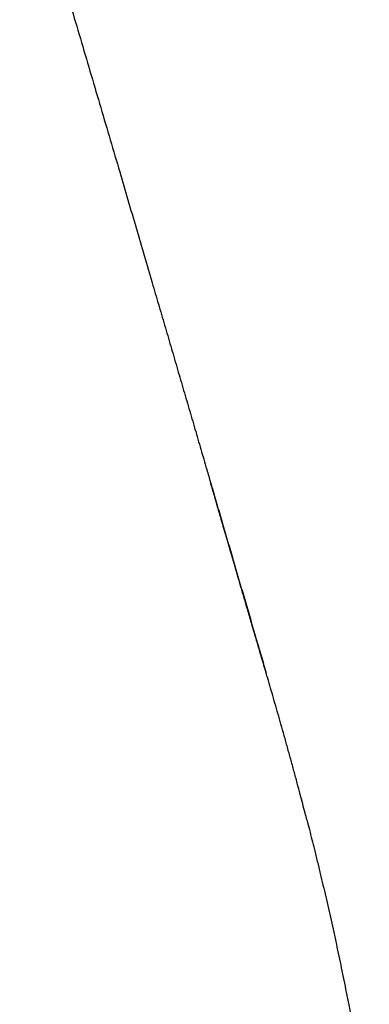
# Model space of a CAD drawing. Header units: millimetres. Extents: x 8 to 486, y 12 to 546.
# Tile 74 of 121: x 93 to 105, y 463 to 497. Entities that reach past the tile are written whole.
import ezdxf

# ---------------------------------------------------------------- set-up
doc = ezdxf.new("R2010")
doc.units = ezdxf.units.MM

msp = doc.modelspace()

# ---------------------------------------------------------------- linework, layer by layer
at = {"color": 7, "linetype": 'Continuous', "lineweight": 30}
msp.add_line((99.911, 481.131), (99.911, 481.133), dxfattribs=at)
for points, knots in [([(93.358, 503.38), (93.387, 503.285), (93.533, 502.8), (93.795, 501.922), (94.141, 500.764), (94.481, 499.622), (94.816, 498.498), (95.149, 497.375), (95.481, 496.253), (95.811, 495.135), (96.139, 494.021), (96.466, 492.913), (96.776, 491.856), (97.072, 490.849), (97.352, 489.894), (97.63, 488.947), (97.885, 488.074), (98.119, 487.275), (98.331, 486.549), (98.541, 485.83), (98.75, 485.113), (98.958, 484.399), (99.166, 483.687), (99.371, 482.983), (99.574, 482.287), (99.754, 481.671), (99.866, 481.287), (99.911, 481.133)], [0, 0, 0, 0, 0.012788, 0.065601, 0.118531, 0.169113, 0.219702, 0.270245, 0.320689, 0.370979, 0.42106, 0.470878, 0.520379, 0.563635, 0.606572, 0.649154, 0.691351, 0.724216, 0.756812, 0.789124, 0.821142, 0.853428, 0.885387, 0.917009, 0.948285, 0.979209, 1, 1, 1, 1]), ([(101.821, 474.584), (101.794, 474.675), (101.741, 474.857), (101.662, 475.128), (101.584, 475.395), (101.507, 475.657), (101.432, 475.913), (101.358, 476.164), (101.287, 476.408), (101.217, 476.648), (101.151, 476.871), (101.091, 477.079), (101.034, 477.271), (100.979, 477.459), (100.926, 477.644), (100.873, 477.824), (100.822, 477.998), (100.773, 478.165), (100.727, 478.325), (100.681, 478.481), (100.637, 478.634), (100.591, 478.79), (100.545, 478.949), (100.498, 479.109), (100.453, 479.265), (100.409, 479.416), (100.367, 479.562), (100.326, 479.703), (100.286, 479.839), (100.248, 479.97), (100.212, 480.096), (100.177, 480.217), (100.143, 480.332), (100.111, 480.443), (100.081, 480.548), (100.052, 480.648), (100.024, 480.742), (99.998, 480.832), (99.974, 480.915), (99.951, 480.994), (99.93, 481.067), (99.917, 481.111), (99.911, 481.133)], [0, 0, 0, 0, 0.039436, 0.078176, 0.116189, 0.153444, 0.189914, 0.224945, 0.259175, 0.292588, 0.325171, 0.352159, 0.37854, 0.404314, 0.429483, 0.454052, 0.478029, 0.500104, 0.521674, 0.542754, 0.563362, 0.583517, 0.605902, 0.627771, 0.64917, 0.670147, 0.690756, 0.711055, 0.731106, 0.750975, 0.77073, 0.790442, 0.810181, 0.830018, 0.850023, 0.870263, 0.890803, 0.911704, 0.933023, 0.954814, 0.977125, 1, 1, 1, 1]), ([(99.911, 481.131), (99.931, 481.063), (100.015, 480.775), (100.162, 480.269), (100.353, 479.617), (100.542, 478.967), (100.73, 478.322), (100.917, 477.681), (101.102, 477.047), (101.284, 476.423), (101.464, 475.806), (101.642, 475.199), (101.76, 474.796), (101.818, 474.597)], [0, 0, 0, 0, 0.031096, 0.1322, 0.2321, 0.330788, 0.430235, 0.528408, 0.625303, 0.720915, 0.815237, 0.908267, 1, 1, 1, 1]), ([(102.986, 470.433), (102.952, 470.563), (102.881, 470.831), (102.771, 471.235), (102.659, 471.645), (102.547, 472.05), (102.436, 472.449), (102.327, 472.833), (102.222, 473.204), (102.119, 473.561), (102.018, 473.911), (101.918, 474.255), (101.852, 474.482), (101.819, 474.595)], [0, 0, 0, 0, 0.0933269, 0.1924255, 0.2907143, 0.3879248, 0.4837814, 0.5780597, 0.665395, 0.7512054, 0.8355333, 0.9184452, 1, 1, 1, 1]), ([(103.215, 469.556), (103.195, 469.633), (103.147, 469.818), (103.071, 470.11), (103.015, 470.326), (102.986, 470.433)], [0, 0, 0, 0, 0.26283, 0.633, 1, 1, 1, 1]), ([(103.215, 469.557), (103.243, 469.446), (103.3, 469.222), (103.386, 468.884), (103.476, 468.52), (103.572, 468.13), (103.639, 467.853), (103.672, 467.714)], [0, 0, 0, 0, 0.1813795, 0.3647245, 0.5508354, 0.7739528, 1, 1, 1, 1]), ([(103.672, 467.714), (103.704, 467.582), (103.767, 467.318), (103.86, 466.919), (103.952, 466.517), (104.043, 466.111), (104.135, 465.699), (104.224, 465.289), (104.311, 464.88), (104.396, 464.471), (104.482, 464.056), (104.566, 463.634), (104.654, 463.189), (104.744, 462.72), (104.836, 462.227), (104.927, 461.727), (105.016, 461.221), (105.104, 460.709), (105.19, 460.192), (105.274, 459.671), (105.329, 459.321), (105.356, 459.146)], [0, 0, 0, 0, 0.046585, 0.093385, 0.140518, 0.188137, 0.236398, 0.285425, 0.332417, 0.380176, 0.428701, 0.477972, 0.527966, 0.584585, 0.642026, 0.700226, 0.759108, 0.818592, 0.878606, 0.939089, 1, 1, 1, 1])]:
    msp.add_open_spline(points, degree=3, knots=knots, dxfattribs=at)

doc.saveas('drawing.dxf')
